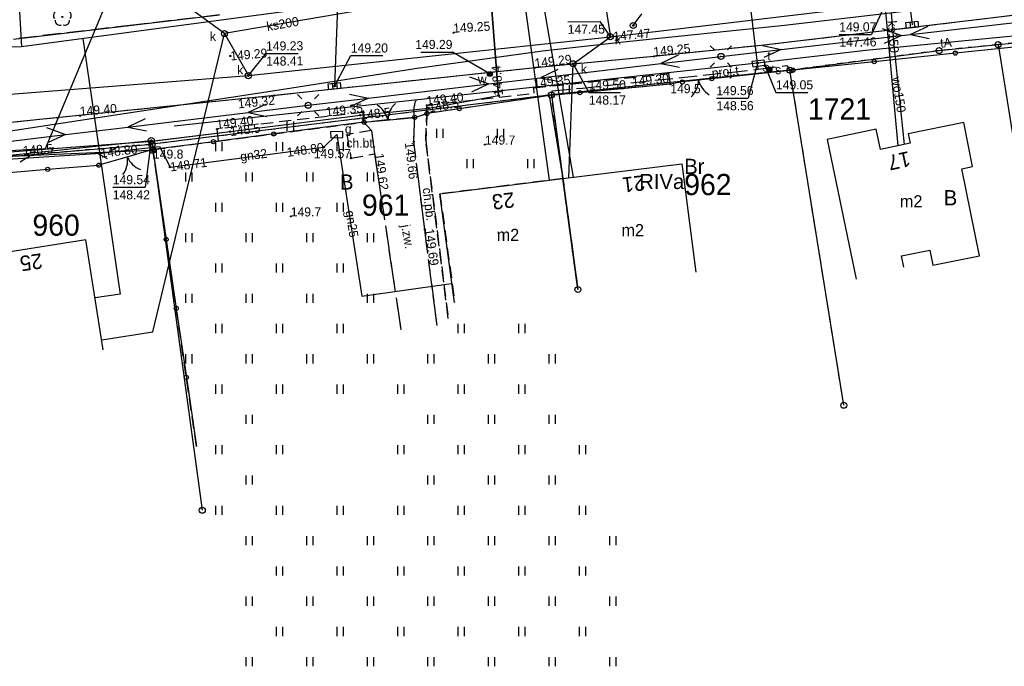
# Model space of a CAD drawing. Extents: x 7582895 to 7584772, y 6020395 to 6021139.
# Tile 28 of 49: x 7584215 to 7584296, y 6020645 to 6020698. Entities that reach past the tile are written whole.
import ezdxf
from ezdxf.enums import TextEntityAlignment as Align

# ---------------------------------------------------------------- set-up
doc = ezdxf.new("R2010")
doc.units = 0
for name, pattern in [('1_OTKC', [1.5, 1, -0.5]), ('1_OTKJ', [2, 1.5, -0.5]), ('1_OTKK', [0]), ('1_OTZI', [1.5, 1, -0.5]), ('1_OTZT', [1.5, 1, -0.5]), ('3_EGBU_A', [0]), ('4_SUEP_A', [0]), ('4_SUGP', [0]), ('4_SUKP', [0]), ('4_SULO', [0]), ('4_SUPP_P', [2, 1.5, -0.5]), ('4_SUSP', [0]), ('4_SUTP_A', [0]), ('4_SUTS', [0]), ('4_SUWP', [0]), ('GDE', [0]), ('GUK', [2, 1.5, -0.5]), ('GUZ', [1, 0.5, -0.5])]:
    doc.linetypes.add(name, pattern=pattern)
doc.layers.get('0').update_dxf_attribs({"linetype": 'CONTINUOUS'})
for name, color, linetype in [('Dzialki', 7, 'GDE'), ('EADTD_T_0', 216, 'CONTINUOUS'), ('EGBB_E_T_0', 7, 'CONTINUOUS'), ('EGBB_L_0', 36, '3_EGBU_A'), ('Kontury', 3, 'GUK'), ('Numery_dzialek', 7, 'CONTINUOUS'), ('Numery_konturow', 3, 'CONTINUOUS'), ('Numery_uzytkow', 3, 'CONTINUOUS'), ('OTK_E_T_0', 7, 'CONTINUOUS'), ('OTK_E_T_1', 7, 'CONTINUOUS'), ('OTK_L_0', 7, '1_OTKJ'), ('OTK_L_1', 7, '1_OTKK'), ('OTK_L_2', 7, '1_OTKC'), ('OTO_L_0', 7, 'CONTINUOUS'), ('OTO_L_1', 7, 'CONTINUOUS'), ('OTO_L_2', 7, 'CONTINUOUS'), ('OTR_T_0', 7, 'CONTINUOUS'), ('OTR_T_1', 7, 'CONTINUOUS'), ('OTZ_L_3', 7, '1_OTZT'), ('OTZ_T_0', 96, 'CONTINUOUS'), ('P_SUTP_E_T_0', 30, 'CONTINUOUS'), ('P_SUTP_L_0', 30, '4_SUPP_P'), ('Punkty', 7, 'CONTINUOUS'), ('SUE_T_3', 7, 'CONTINUOUS'), ('SUEP_L_0', 1, '4_SUEP_A'), ('SUG_E_T_1', 52, 'CONTINUOUS'), ('SUG_T_0', 52, 'CONTINUOUS'), ('SUGP_E_T_0', 52, 'CONTINUOUS'), ('SUGP_L_0', 52, '4_SUGP'), ('SUGR_T_0', 52, 'CONTINUOUS'), ('SUK_E_T_4', 36, 'CONTINUOUS'), ('SUK_T_1', 36, 'CONTINUOUS'), ('SUK_T_3', 36, 'CONTINUOUS'), ('SUKP_E_T_0', 36, 'CONTINUOUS'), ('SUKP_L_0', 36, '4_SUKP'), ('SUKR_T_0', 36, 'CONTINUOUS'), ('SUL_L_1', 7, '4_SULO'), ('SUP_T_0', 7, 'CONTINUOUS'), ('SUP_T_2', 7, 'CONTINUOUS'), ('SUS_E_T_0', 7, 'CONTINUOUS'), ('SUS_T_0', 7, 'CONTINUOUS'), ('SUSP_E_T_0', 7, 'CONTINUOUS'), ('SUSP_L_0', 7, '4_SUSP'), ('SUSR_T_0', 7, 'CONTINUOUS'), ('SUT_E_T_1', 30, 'CONTINUOUS'), ('SUT_L_0', 30, '4_SUTS'), ('SUTP_E_T_0', 30, 'CONTINUOUS'), ('SUTP_L_0', 30, '4_SUTP_A'), ('SUTR_T_0', 30, 'CONTINUOUS'), ('SUW_E_T_2', 5, 'CONTINUOUS'), ('SUW_T_5', 5, 'CONTINUOUS'), ('SUWP_E_T_0', 5, 'CONTINUOUS'), ('SUWP_L_0', 5, '4_SUWP'), ('SUWR_T_0', 5, 'CONTINUOUS'), ('Uzytki', 3, 'GUZ')]:
    doc.layers.add(name, color=color, linetype=linetype)

# ---------------------------------------------------------------- blocks, each defined once
blk = doc.blocks.new('GRT')
at = {"linetype": 'CONTINUOUS'}
blk.add_circle((0, 0), 0.25, dxfattribs=at)
blk = doc.blocks.new('1_OTRN')
at = {"linetype": 'CONTINUOUS'}
blk.add_circle((0, 0), 0.045, dxfattribs=at)
blk = doc.blocks.new('1_OTRS')
at = {"linetype": 'CONTINUOUS'}
blk.add_circle((0, 0), 0.045, dxfattribs=at)
blk = doc.blocks.new('1_OTZL')
at = {"linetype": 'CONTINUOUS'}
blk.add_circle((0, 0), 0.045, dxfattribs=at)
for centre, start, end in [((-0.357, 0.116), 102.14447, 221.86002), ((0, 0.375), 30.14012, 149.85988), ((0.357, 0.116), 318.13998, 77.85553), ((-0.22, -0.303), 174.14818, 293.85423), ((0.22, -0.303), 246.14577, 5.85182)]:
    blk.add_arc(centre, 0.375, start, end, dxfattribs=at)
blk = doc.blocks.new('1_OTZT')
at = {"linetype": 'CONTINUOUS'}
for p, q in [((-0.2625, -0.375), (-0.2625, 0.375)), ((0.2625, -0.375), (0.2625, 0.375))]:
    blk.add_line(p, q, dxfattribs=at)
blk = doc.blocks.new('4_SUEO_W')
at = {"linetype": 'CONTINUOUS'}
for p, q in [((-0.5303, 0.5303), (-0.8839, 0.8839)), ((0.5303, 0.5303), (0.8839, 0.8839)), ((-0.5303, -0.5303), (-0.8839, -0.8839)), ((0.5303, -0.5303), (0.8839, -0.8839))]:
    blk.add_line(p, q, dxfattribs=at)
blk.add_circle((0, 0), 0.025, dxfattribs=at)
blk = doc.blocks.new('4_SUPP')
at = {"linetype": 'CONTINUOUS'}
blk.add_circle((0, 0), 0.25, dxfattribs=at)
blk = doc.blocks.new('4_SUGS')
at = {"linetype": 'CONTINUOUS'}
for p, q in [((0.5, 0.25), (-0.5, 0.25)), ((-0.5, 0.25), (-0.5, -0.25)), ((0.5, -0.25), (0.5, 0.25)), ((-0.5, -0.25), (0.5, -0.25))]:
    blk.add_line(p, q, dxfattribs=at)
blk = doc.blocks.new('4_SUPS')
at = {"linetype": 'CONTINUOUS'}
blk.add_circle((0, 0), 0.0625, dxfattribs=at)
blk = doc.blocks.new('4_SUKK')
at = {"linetype": 'CONTINUOUS'}
for p, q in [((-0.5, -0.25), (-0.5, 0.25)), ((-0.5, 0.25), (0.5, 0.25)), ((-0.175, 0.25), (-0.175, -0.25)), ((0.175, 0.25), (0.175, -0.25)), ((0.5, 0.25), (0.5, -0.25)), ((0.5, -0.25), (-0.5, -0.25))]:
    blk.add_line(p, q, dxfattribs=at)
blk = doc.blocks.new('4_SUKS')
at = {"linetype": 'CONTINUOUS'}
blk.add_circle((0, 0), 0.25, dxfattribs=at)
blk = doc.blocks.new('4_SUPK')
at = {"linetype": 'CONTINUOUS'}
blk.add_circle((0, 0), 0.25, dxfattribs=at)
blk = doc.blocks.new('4_SUSU')
at = {"linetype": 'CONTINUOUS'}
for radius in [0.2, 0.175, 0.15, 0.125, 0.1, 0.075, 0.05, 0.025, 0.00715]:
    blk.add_circle((0, 0), radius, dxfattribs=at)
blk = doc.blocks.new('4_SUWW')
at = {"linetype": 'CONTINUOUS'}
for radius in [0.2, 0.175, 0.15, 0.125, 0.1, 0.075, 0.05, 0.025, 0.00715]:
    blk.add_circle((0, 0), radius, dxfattribs=at)

msp = doc.modelspace()

# ---------------------------------------------------------------- linework, layer by layer
at = {"layer": 'Dzialki'}
for p, q in [((7584295.69, 6020696.42), (7584303.97, 6020697.25)), ((7584290.82, 6020695.93), (7584295.69, 6020696.42)), ((7584295.69, 6020696.42), (7584300.09, 6020668.78)), ((7584278.5, 6020694.31), (7584290.82, 6020695.93)), ((7584278.5, 6020694.31), (7584258.82, 6020692.27)), ((7584282.95, 6020666.66), (7584278.5, 6020694.31)), ((7584258.82, 6020692.27), (7584225.85, 6020688.2)), ((7584258.82, 6020692.27), (7584261, 6020676.21)), ((7584205.02, 6020686.4), (7584225.85, 6020688.2)), ((7584225.85, 6020688.2), (7584230, 6020657.99))]:
    msp.add_line(p, q, dxfattribs=at)
at = {"layer": 'EGBB_L_0', "linetype": '3_EGBU_A'}
for p, q in [((7584292.85, 6020689.99), (7584288.26, 6020689.07)), ((7584293.58, 6020686.35), (7584292.85, 6020689.99)), ((7584285.62, 6020689.44), (7584281.57, 6020688.59)), ((7584285.98, 6020687.77), (7584285.62, 6020689.44)), ((7584288.26, 6020689.07), (7584288.42, 6020688.29)), ((7584281.57, 6020688.59), (7584283.98, 6020677.06)), ((7584288.42, 6020688.29), (7584285.98, 6020687.77)), ((7584259.76, 6020685.37), (7584269.59, 6020686.59)), ((7584269.59, 6020686.59), (7584270.73, 6020677.64)), ((7584292.7, 6020686.17), (7584293.58, 6020686.35)), ((7584294.15, 6020678.99), (7584292.7, 6020686.17)), ((7584249.62, 6020684.1), (7584259.76, 6020685.37)), ((7584260.96, 6020676.42), (7584259.76, 6020685.37)), ((7584250.83, 6020675.14), (7584249.62, 6020684.1)), ((7584220.38, 6020680.32), (7584213.82, 6020679.27)), ((7584221.83, 6020671.23), (7584220.38, 6020680.32)), ((7584287.72, 6020678.98), (7584290.06, 6020679.45)), ((7584287.91, 6020678.05), (7584287.72, 6020678.98)), ((7584290.06, 6020679.45), (7584290.3, 6020678.22)), ((7584290.3, 6020678.22), (7584294.15, 6020678.99))]:
    msp.add_line(p, q, dxfattribs=at)
at = {"layer": 'Kontury'}
for p, q in [((7584278.5, 6020694.31), (7584258.82, 6020692.27)), ((7584282.95, 6020666.66), (7584278.5, 6020694.31)), ((7584258.82, 6020692.27), (7584261, 6020676.21))]:
    msp.add_line(p, q, dxfattribs=at)
at = {"layer": 'OTK_L_0', "linetype": '1_OTKJ'}
for p, q in [((7584311.36, 6020700.63), (7584292.54, 6020698.29)), ((7584231.42, 6020698.87), (7584224.28, 6020698.03)), ((7584224.28, 6020698.03), (7584214.42, 6020696.88)), ((7584292.54, 6020698.29), (7584276.14, 6020696.35)), ((7584276.14, 6020696.35), (7584267.27, 6020695.45)), ((7584267.27, 6020695.45), (7584257.47, 6020694.51)), ((7584257.47, 6020694.51), (7584235.95, 6020692.22)), ((7584235.95, 6020692.22), (7584206.84, 6020689.24)), ((7584247.53, 6020690.42), (7584243.34, 6020690.02)), ((7584247.46, 6020688.41), (7584247.53, 6020690.42)), ((7584243.34, 6020690.02), (7584243.97, 6020689.33)), ((7584243.97, 6020689.33), (7584244.22, 6020687.4)), ((7584248.36, 6020681.18), (7584247.46, 6020688.41)), ((7584244.22, 6020687.4), (7584246.4, 6020672.88)), ((7584249.39, 6020673.23), (7584248.36, 6020681.18))]:
    msp.add_line(p, q, dxfattribs=at)
at = {"layer": 'OTK_L_1', "linetype": '1_OTKK'}
for p, q in [((7584311.36, 6020700.63), (7584292.54, 6020698.29)), ((7584214.42, 6020696.88), (7584231.42, 6020698.87)), ((7584292.54, 6020698.29), (7584276.14, 6020696.35)), ((7584276.14, 6020696.35), (7584267.27, 6020695.45)), ((7584267.27, 6020695.45), (7584257.47, 6020694.51)), ((7584257.47, 6020694.51), (7584235.95, 6020692.22)), ((7584235.95, 6020692.22), (7584206.84, 6020689.24))]:
    msp.add_line(p, q, dxfattribs=at)
at = {"layer": 'OTK_L_2', "linetype": '1_OTKC'}
for p, q in [((7584247.46, 6020688.41), (7584247.53, 6020690.42)), ((7584247.53, 6020690.42), (7584248.54, 6020690.74)), ((7584248.54, 6020690.74), (7584248.44, 6020688.52)), ((7584243.97, 6020689.33), (7584241.94, 6020688.99)), ((7584241.94, 6020688.99), (7584242.27, 6020687.05)), ((7584243.97, 6020689.33), (7584244.22, 6020687.4)), ((7584248.36, 6020681.18), (7584247.46, 6020688.41)), ((7584248.44, 6020688.52), (7584250.3, 6020673.83)), ((7584242.27, 6020687.05), (7584244.22, 6020687.4)), ((7584249.39, 6020673.23), (7584248.36, 6020681.18))]:
    msp.add_line(p, q, dxfattribs=at)
at = {"layer": 'OTO_L_0'}
for p, q in [((7584298.87, 6020696.42), (7584292.16, 6020695.72)), ((7584292.16, 6020695.72), (7584285.46, 6020695.01)), ((7584285.46, 6020695.01), (7584278.76, 6020694.31)), ((7584278.76, 6020694.31), (7584272.05, 6020693.61)), ((7584268.63, 6020693.16), (7584261.16, 6020692.45)), ((7584269.62, 6020693.34), (7584268.63, 6020693.16)), ((7584258.64, 6020692.21), (7584251.22, 6020691.13)), ((7584261.16, 6020692.45), (7584258.64, 6020692.21)), ((7584258.64, 6020692.21), (7584259.76, 6020685.37)), ((7584251.22, 6020691.13), (7584248.54, 6020690.74)), ((7584243.34, 6020690.02), (7584235.9, 6020689.05)), ((7584235.9, 6020689.05), (7584230.92, 6020688.41)), ((7584230.92, 6020688.41), (7584225.93, 6020687.76)), ((7584225.93, 6020687.76), (7584227.02, 6020680.34)), ((7584217.24, 6020686.13), (7584221.46, 6020686.47)), ((7584213.02, 6020685.79), (7584217.24, 6020686.13)), ((7584227.02, 6020680.34), (7584227.85, 6020674.65)), ((7584227.85, 6020674.65), (7584228.69, 6020668.96)), ((7584228.69, 6020668.96), (7584229.52, 6020663.26))]:
    msp.add_line(p, q, dxfattribs=at)
for centre in [(7584285.46, 6020695.01), (7584292.16, 6020695.72), (7584278.76, 6020694.31), (7584261.16, 6020692.45), (7584251.22, 6020691.13), (7584235.9, 6020689.05), (7584230.92, 6020688.41), (7584217.24, 6020686.13), (7584227.02, 6020680.34), (7584227.85, 6020674.65), (7584228.69, 6020668.96)]:
    msp.add_circle(centre, 0.17, dxfattribs=at)
at = {"layer": 'OTO_L_1'}
for p, q in [((7584271.71, 6020693.57), (7584270.21, 6020693.41)), ((7584272.05, 6020693.61), (7584271.46, 6020693.55)), ((7584270.21, 6020693.41), (7584269.62, 6020693.34)), ((7584244.56, 6020690.14), (7584246.06, 6020690.28)), ((7584246.06, 6020690.28), (7584247.53, 6020690.42)), ((7584243.34, 6020690.02), (7584244.81, 6020690.16)), ((7584224.53, 6020687.36), (7584223.09, 6020686.94)), ((7584225.93, 6020687.76), (7584224.29, 6020687.29)), ((7584223.09, 6020686.94), (7584221.46, 6020686.47))]:
    msp.add_line(p, q, dxfattribs=at)
for centre in [(7584272.05, 6020693.61), (7584269.62, 6020693.34), (7584247.53, 6020690.42), (7584243.34, 6020690.02), (7584225.93, 6020687.76), (7584221.46, 6020686.47)]:
    msp.add_circle(centre, 0.17, dxfattribs=at)
for centre, start, end in [((7584268.961, 6020693.546), 314.32137, 358.39574), ((7584272.898, 6020693.984), 194.28464, 238.35902), ((7584243.365, 6020689.745), 13.39769, 57.47206), ((7584247.309, 6020690.121), 133.43441, 177.50878), ((7584221.834, 6020686.864), 324.09879, 8.17317), ((7584225.639, 6020687.964), 204.06207, 248.13645)]:
    msp.add_arc(centre, 2, start, end, dxfattribs=at)
at = {"layer": 'OTO_L_2'}
for p, q in [((7584247.47, 6020691), (7584247.48, 6020691.1)), ((7584247.48, 6020691.19), (7584247.49, 6020691.28)), ((7584247.48, 6020691.1), (7584247.48, 6020691.19)), ((7584247.49, 6020691.28), (7584247.51, 6020691.38)), ((7584247.51, 6020691.38), (7584247.53, 6020691.46)), ((7584247.53, 6020691.46), (7584247.54, 6020691.55)), ((7584247.54, 6020691.55), (7584247.57, 6020691.63)), ((7584247.57, 6020691.63), (7584247.6, 6020691.71)), ((7584247.6, 6020691.71), (7584247.63, 6020691.79)), ((7584247.63, 6020691.79), (7584247.64, 6020691.82)), ((7584247.47, 6020690.91), (7584247.47, 6020691)), ((7584247.48, 6020690.81), (7584247.47, 6020690.91)), ((7584247.48, 6020690.71), (7584247.48, 6020690.81)), ((7584247.5, 6020690.62), (7584247.48, 6020690.71)), ((7584247.51, 6020690.52), (7584247.5, 6020690.62)), ((7584247.53, 6020690.42), (7584247.51, 6020690.52)), ((7584247.53, 6020690.42), (7584248.04, 6020690.58)), ((7584248.04, 6020690.58), (7584248.54, 6020690.74))]:
    msp.add_line(p, q, dxfattribs=at)
for centre in [(7584247.53, 6020690.42), (7584248.54, 6020690.74)]:
    msp.add_circle(centre, 0.17, dxfattribs=at)
at = {"layer": 'OTZ_L_3', "linetype": '1_OTZI'}
for p, q in [((7584257.36, 6020692.85), (7584268.48, 6020694.03)), ((7584268.48, 6020694.03), (7584268.63, 6020693.16)), ((7584257.39, 6020692.41), (7584257.36, 6020692.85)), ((7584268.63, 6020693.16), (7584258.64, 6020692.21)), ((7584248.54, 6020691.41), (7584257.39, 6020692.41)), ((7584258.64, 6020692.21), (7584248.54, 6020690.74)), ((7584258.64, 6020692.21), (7584259.76, 6020685.37)), ((7584248.54, 6020690.74), (7584248.54, 6020691.41)), ((7584243.29, 6020690.83), (7584231.21, 6020689.45)), ((7584243.34, 6020690.02), (7584243.29, 6020690.83)), ((7584248.44, 6020688.52), (7584248.54, 6020690.74)), ((7584231.3, 6020688.46), (7584243.34, 6020690.02)), ((7584243.34, 6020690.02), (7584243.97, 6020689.33)), ((7584231.21, 6020689.45), (7584231.3, 6020688.46)), ((7584243.97, 6020689.33), (7584244.22, 6020687.4)), ((7584225.93, 6020687.76), (7584231.3, 6020688.46)), ((7584250.3, 6020673.83), (7584248.44, 6020688.52)), ((7584229.52, 6020663.26), (7584225.93, 6020687.76)), ((7584244.22, 6020687.4), (7584246.4, 6020672.88)), ((7584259.76, 6020685.37), (7584249.62, 6020684.1)), ((7584249.62, 6020684.1), (7584250.83, 6020675.14))]:
    msp.add_line(p, q, dxfattribs=at)
at = {"layer": 'P_SUTP_L_0', "linetype": '4_SUPP_P'}
for p, q in [((7584273.52, 6020694.13), (7584275.89, 6020694.39)), ((7584275.89, 6020694.39), (7584275.83, 6020694.9)), ((7584275.89, 6020694.39), (7584278.26, 6020694.7)), ((7584278.26, 6020694.7), (7584278.5, 6020694.31)), ((7584261.39, 6020692.84), (7584273.52, 6020694.13)), ((7584258.89, 6020692.61), (7584261.39, 6020692.84)), ((7584258.82, 6020692.27), (7584258.89, 6020692.61))]:
    msp.add_line(p, q, dxfattribs=at)
at = {"layer": 'SUEP_L_0', "linetype": '4_SUEP_A'}
for p, q in [((7584288.45, 6020697.25), (7584298.38, 6020698.4)), ((7584286.13, 6020697.74), (7584287.71, 6020697.17)), ((7584289.88, 6020697.92), (7584288.45, 6020697.25)), ((7584277.77, 6020696.03), (7584287.71, 6020697.17)), ((7584287.71, 6020697.17), (7584286.28, 6020696.5)), ((7584287.71, 6020697.17), (7584288.45, 6020697.25)), ((7584288.45, 6020697.25), (7584289.99, 6020696.93)), ((7584272.81, 6020695.45), (7584277.77, 6020696.03)), ((7584276.23, 6020696.35), (7584277.77, 6020696.03)), ((7584277.77, 6020696.03), (7584276.34, 6020695.36)), ((7584269.27, 6020695.54), (7584267.84, 6020694.87)), ((7584267.84, 6020694.87), (7584272.81, 6020695.45)), ((7584257.91, 6020693.69), (7584267.84, 6020694.87)), ((7584259.34, 6020694.36), (7584257.91, 6020693.69)), ((7584267.84, 6020694.87), (7584269.39, 6020694.55)), ((7584252.06, 6020693.75), (7584253.64, 6020693.18)), ((7584253.64, 6020693.18), (7584257.91, 6020693.69)), ((7584257.91, 6020693.69), (7584259.46, 6020693.37)), ((7584243.71, 6020692.01), (7584253.64, 6020693.18)), ((7584253.64, 6020693.18), (7584252.21, 6020692.51)), ((7584238.74, 6020691.42), (7584243.71, 6020692.01)), ((7584242.16, 6020692.33), (7584243.71, 6020692.01)), ((7584243.71, 6020692.01), (7584242.28, 6020691.33)), ((7584235.21, 6020691.49), (7584233.78, 6020690.82)), ((7584233.78, 6020690.82), (7584238.74, 6020691.42)), ((7584223.85, 6020689.62), (7584233.78, 6020690.82)), ((7584225.28, 6020690.3), (7584223.85, 6020689.62)), ((7584233.78, 6020690.82), (7584235.33, 6020690.5)), ((7584217.14, 6020689.57), (7584218.72, 6020689)), ((7584218.72, 6020689), (7584223.85, 6020689.62)), ((7584223.85, 6020689.62), (7584225.4, 6020689.31)), ((7584208.79, 6020687.81), (7584218.72, 6020689)), ((7584218.72, 6020689), (7584217.29, 6020688.33))]:
    msp.add_line(p, q, dxfattribs=at)
at = {"layer": 'SUGP_L_0', "linetype": '4_SUGP'}
for p, q in [((7584240.02, 6020687.96), (7584241.1, 6020688.99)), ((7584241.1, 6020688.99), (7584243.18, 6020675.66)), ((7584221.6, 6020687.46), (7584226.46, 6020688.02)), ((7584226.46, 6020688.02), (7584227.34, 6020686.32)), ((7584227.34, 6020686.32), (7584240.02, 6020687.96)), ((7584202.43, 6020686.21), (7584221.6, 6020687.46)), ((7584243.18, 6020675.66), (7584250.17, 6020676.66)), ((7584250.17, 6020676.66), (7584250.62, 6020676.72))]:
    msp.add_line(p, q, dxfattribs=at)
at = {"layer": 'SUKP_L_0', "linetype": '4_SUKP'}
for p, q in [((7584256.39, 6020743.54), (7584263.68, 6020697.07)), ((7584285.64, 6020706.55), (7584231.83, 6020697.33)), ((7584287.75, 6020704.86), (7584288.6, 6020698.05)), ((7584241.19, 6020700.59), (7584240.92, 6020693)), ((7584231.83, 6020697.33), (7584228.8, 6020699.54)), ((7584263.68, 6020697.07), (7584286.37, 6020699.76)), ((7584287.44, 6020688.08), (7584286.37, 6020699.76)), ((7584225.93, 6020672.73), (7584231.83, 6020697.33)), ((7584231.83, 6020697.33), (7584233.81, 6020693.86)), ((7584233.81, 6020693.86), (7584263.68, 6020697.07)), ((7584260.61, 6020694.84), (7584263.68, 6020697.07)), ((7584260.26, 6020685.43), (7584260.61, 6020694.84)), ((7584185.82, 6020690.13), (7584233.81, 6020693.86)), ((7584221.7, 6020672.05), (7584225.93, 6020672.73))]:
    msp.add_line(p, q, dxfattribs=at)
at = {"layer": 'SUKR_T_0', "linetype": 'CONTINUOUS'}
for p, q in [((7584286.37, 6020699.76), (7584285.24, 6020697.27)), ((7584265.57, 6020698), (7584266.27, 6020698.95)), ((7584260.16, 6020698.31), (7584262.85, 6020698.33)), ((7584263.68, 6020697.07), (7584262.85, 6020698.33)), ((7584282.58, 6020697.25), (7584285.24, 6020697.27)), ((7584233.81, 6020693.86), (7584235.26, 6020695.68)), ((7584235.26, 6020695.68), (7584237.9, 6020695.7)), ((7584240.92, 6020693), (7584242.26, 6020695.52)), ((7584242.26, 6020695.52), (7584244.9, 6020695.52)), ((7584260.61, 6020694.84), (7584261.9, 6020692.46)), ((7584261.9, 6020692.46), (7584264.53, 6020692.48))]:
    msp.add_line(p, q, dxfattribs=at)
at = {"layer": 'SUL_L_1', "linetype": '4_SULO'}
for p, q in [((7584253.38, 6020705.56), (7584254.46, 6020692.21)), ((7584243.05, 6020690.6), (7584248.69, 6020691.19)), ((7584225.79, 6020688.45), (7584232.29, 6020689.24)), ((7584217.68, 6020687.86), (7584225.79, 6020688.45))]:
    msp.add_line(p, q, dxfattribs=at)
at = {"layer": 'SUSP_L_0', "linetype": '4_SUSP'}
msp.add_line((7584276.43, 6020694.69), (7584276.82, 6020694.38), dxfattribs=at)
at = {"layer": 'SUSR_T_0', "linetype": 'CONTINUOUS'}
for p, q in [((7584276.43, 6020694.69), (7584277.35, 6020692.48)), ((7584277.35, 6020692.48), (7584279.99, 6020692.48))]:
    msp.add_line(p, q, dxfattribs=at)
at = {"layer": 'SUT_L_0', "linetype": '4_SUTS'}
for p, q in [((7584275.4, 6020695.05), (7584276.36, 6020695.16)), ((7584276.36, 6020695.16), (7584276.43, 6020694.69)), ((7584275.48, 6020694.56), (7584275.4, 6020695.05)), ((7584276.43, 6020694.69), (7584275.48, 6020694.56))]:
    msp.add_line(p, q, dxfattribs=at)
at = {"layer": 'SUTP_L_0', "linetype": '4_SUTP_A'}
for p, q in [((7584275.83, 6020694.9), (7584274.29, 6020707.64)), ((7584254.46, 6020692.21), (7584253.38, 6020705.56)), ((7584222.78, 6020701.6), (7584217.02, 6020687.81)), ((7584309.72, 6020698.36), (7584284.77, 6020695.94)), ((7584284.77, 6020695.94), (7584275.83, 6020694.9)), ((7584275.83, 6020694.9), (7584227.67, 6020689.68)), ((7584248.69, 6020691.19), (7584254.46, 6020692.21)), ((7584243.05, 6020690.6), (7584248.69, 6020691.19)), ((7584232.29, 6020689.24), (7584243.05, 6020690.6)), ((7584225.88, 6020688.45), (7584232.29, 6020689.24)), ((7584205.86, 6020686.93), (7584217.68, 6020687.86)), ((7584207.62, 6020686.62), (7584220.15, 6020687.93)), ((7584217.68, 6020687.86), (7584225.88, 6020688.45)), ((7584220.15, 6020687.93), (7584225.79, 6020688.51)), ((7584222.28, 6020687.54), (7584223.11, 6020688.08)), ((7584218.53, 6020687.37), (7584203.55, 6020686.7)), ((7584217.02, 6020687.81), (7584205.24, 6020687.21)), ((7584215.79, 6020687.25), (7584214.96, 6020686.71)), ((7584225.63, 6020687.69), (7584218.53, 6020687.37)), ((7584221.28, 6020687.49), (7584222.15, 6020687.03)), ((7584225.9, 6020687.7), (7584225.63, 6020687.69))]:
    msp.add_line(p, q, dxfattribs=at)
at = {"layer": 'SUTR_T_0', "linetype": 'CONTINUOUS'}
for p, q in [((7584275.83, 6020694.9), (7584275.07, 6020692.01)), ((7584272.44, 6020691.99), (7584275.07, 6020692.01)), ((7584225.79, 6020688.51), (7584225.29, 6020684.65)), ((7584222.61, 6020684.65), (7584225.29, 6020684.65))]:
    msp.add_line(p, q, dxfattribs=at)
at = {"layer": 'SUWP_L_0', "linetype": '4_SUWP'}
for p, q in [((7584256.42, 6020701.19), (7584258.63, 6020685.23)), ((7584257.87, 6020701.32), (7584260.6, 6020685.47)), ((7584242.07, 6020699.84), (7584215.09, 6020696.25)), ((7584292.21, 6020699.65), (7584278.06, 6020698)), ((7584214.91, 6020699.14), (7584215.09, 6020696.25)), ((7584286.87, 6020699.03), (7584287.11, 6020696.11)), ((7584278.06, 6020698), (7584264.76, 6020696.62)), ((7584220.15, 6020696.92), (7584223.22, 6020675.84)), ((7584215.09, 6020696.25), (7584177.12, 6020695.47)), ((7584264.76, 6020696.62), (7584258.08, 6020695.87)), ((7584287.11, 6020696.11), (7584287.93, 6020688.19)), ((7584258.08, 6020695.87), (7584247.54, 6020694.43)), ((7584247.54, 6020694.43), (7584236, 6020692.61)), ((7584236, 6020692.61), (7584204.21, 6020687.77)), ((7584223.22, 6020675.84), (7584221.15, 6020675.52))]:
    msp.add_line(p, q, dxfattribs=at)
at = {"layer": 'SUWR_T_0', "linetype": 'CONTINUOUS'}
for p in [(7584248.05, 6020695.81), (7584253.73, 6020694)]:
    msp.add_line(p, (7584250.65, 6020695.81), dxfattribs=at)
at = {"layer": 'Uzytki'}
for p, q in [((7584303.97, 6020697.25), (7584295.69, 6020696.42)), ((7584295.69, 6020696.42), (7584290.82, 6020695.93)), ((7584290.82, 6020695.93), (7584278.5, 6020694.31)), ((7584278.5, 6020694.31), (7584258.82, 6020692.27)), ((7584282.95, 6020666.66), (7584278.5, 6020694.31)), ((7584258.82, 6020692.27), (7584225.85, 6020688.2)), ((7584261, 6020676.21), (7584258.82, 6020692.27)), ((7584225.85, 6020688.2), (7584205.02, 6020686.4))]:
    msp.add_line(p, q, dxfattribs=at)

# ---------------------------------------------------------------- block references
at = {"layer": 'OTR_T_0'}
for p in [(7584250.73, 6020697.4), (7584232.31, 6020695.48), (7584267.27, 6020695.45), (7584257.47, 6020694.51), (7584268.48, 6020694.03), (7584257.36, 6020692.85), (7584235.95, 6020692.22), (7584248.54, 6020691.41), (7584219.92, 6020690.54), (7584243.29, 6020690.83), (7584231.21, 6020689.45), (7584247.46, 6020688.41), (7584242.27, 6020687.05), (7584244.22, 6020687.4), (7584248.36, 6020681.18)]:
    msp.add_blockref('1_OTRS', p, dxfattribs=at)
at = {"layer": 'OTR_T_1'}
for p in [(7584268.63, 6020693.16), (7584253.33, 6020688.17), (7584225.93, 6020687.76), (7584237.3, 6020682.24)]:
    msp.add_blockref('1_OTRN', p, dxfattribs=at)
at = {"layer": 'OTZ_L_3'}
for p in [(7584260.05, 6020692.7), (7584260.05, 6020692.7), (7584237.28, 6020689.69), (7584237.28, 6020689.69), (7584249.62, 6020689.1), (7584254.62, 6020689.1), (7584231.39, 6020687.99), (7584236.39, 6020687.99), (7584241.39, 6020687.99), (7584252.12, 6020686.6), (7584257.12, 6020686.6), (7584228.89, 6020685.49), (7584233.89, 6020685.49), (7584238.89, 6020685.49), (7584243.89, 6020685.49), (7584231.39, 6020682.99), (7584236.39, 6020682.99), (7584241.39, 6020682.99), (7584228.89, 6020680.49), (7584233.89, 6020680.49), (7584238.89, 6020680.49), (7584243.89, 6020680.49), (7584231.39, 6020677.99), (7584236.39, 6020677.99), (7584241.39, 6020677.99), (7584228.89, 6020675.49), (7584233.89, 6020675.49), (7584238.89, 6020675.49), (7584243.89, 6020675.49), (7584231.39, 6020672.99), (7584236.39, 6020672.99), (7584241.39, 6020672.99), (7584251.39, 6020672.99), (7584256.39, 6020672.99), (7584228.89, 6020670.49), (7584233.89, 6020670.49), (7584238.89, 6020670.49), (7584243.89, 6020670.49), (7584248.89, 6020670.49), (7584253.89, 6020670.49), (7584258.89, 6020670.49), (7584231.39, 6020667.99), (7584236.39, 6020667.99), (7584241.39, 6020667.99), (7584246.39, 6020667.99), (7584251.39, 6020667.99), (7584256.39, 6020667.99), (7584233.89, 6020665.49), (7584248.89, 6020665.49), (7584253.89, 6020665.49), (7584258.89, 6020665.49), (7584231.39, 6020662.99), (7584236.39, 6020662.99), (7584246.39, 6020662.99), (7584251.39, 6020662.99), (7584256.39, 6020662.99), (7584261.39, 6020662.99), (7584233.89, 6020660.49), (7584248.89, 6020660.49), (7584253.89, 6020660.49), (7584258.89, 6020660.49), (7584231.39, 6020657.99), (7584236.39, 6020657.99), (7584241.39, 6020657.99), (7584246.39, 6020657.99), (7584251.39, 6020657.99), (7584256.39, 6020657.99), (7584261.39, 6020657.99), (7584233.89, 6020655.49), (7584238.89, 6020655.49), (7584243.89, 6020655.49), (7584248.89, 6020655.49), (7584253.89, 6020655.49), (7584258.89, 6020655.49), (7584263.89, 6020655.49), (7584236.39, 6020652.99), (7584241.39, 6020652.99), (7584246.39, 6020652.99), (7584251.39, 6020652.99), (7584256.39, 6020652.99), (7584261.39, 6020652.99), (7584233.89, 6020650.49), (7584238.89, 6020650.49), (7584243.89, 6020650.49), (7584248.89, 6020650.49), (7584253.89, 6020650.49), (7584258.89, 6020650.49), (7584263.89, 6020650.49), (7584236.39, 6020647.99), (7584241.39, 6020647.99), (7584246.39, 6020647.99), (7584251.39, 6020647.99), (7584256.39, 6020647.99), (7584261.39, 6020647.99), (7584233.89, 6020645.49), (7584238.89, 6020645.49), (7584243.89, 6020645.49), (7584248.89, 6020645.49), (7584253.89, 6020645.49), (7584258.89, 6020645.49), (7584263.89, 6020645.49)]:
    msp.add_blockref('1_OTZT', p, dxfattribs=at)
at = {"layer": 'OTZ_T_0'}
msp.add_blockref('1_OTZL', (7584218.45, 6020698.71), dxfattribs=at)
at = {"layer": 'Punkty'}
for p in [(7584290.82, 6020695.93), (7584295.69, 6020696.42), (7584278.5, 6020694.31), (7584258.82, 6020692.27), (7584225.85, 6020688.2), (7584261, 6020676.21), (7584282.95, 6020666.66), (7584230, 6020657.99)]:
    msp.add_blockref('GRT', p, dxfattribs=at)
at = {"layer": 'SUE_T_3'}
for name, p in [('4_SUEO_W', (7584272.81, 6020695.45)), ('4_SUPP', (7584272.81, 6020695.45)), ('4_SUEO_W', (7584238.74, 6020691.42)), ('4_SUPP', (7584238.74, 6020691.42))]:
    msp.add_blockref(name, p, dxfattribs=at)
at = {"layer": 'SUG_T_0', "rotation": 2.758621}
msp.add_blockref('4_SUGS', (7584241.1, 6020688.99), dxfattribs=at)
at = {"layer": 'SUGR_T_0'}
for p in [(7584240.02, 6020687.96), (7584221.6, 6020687.46), (7584227.34, 6020686.32)]:
    msp.add_blockref('4_SUPS', p, dxfattribs=at)
at = {"layer": 'SUK_T_1'}
for p, rotation in [((7584288.6, 6020698.05), 7.083279), ((7584240.92, 6020693), 6.318625)]:
    msp.add_blockref('4_SUKK', p, dxfattribs=dict(at, rotation=rotation))
at = {"layer": 'SUK_T_3'}
for p in [(7584265.57, 6020698), (7584231.83, 6020697.33), (7584263.68, 6020697.07), (7584260.61, 6020694.84), (7584233.81, 6020693.86)]:
    msp.add_blockref('4_SUKS', p, dxfattribs=at)
at = {"layer": 'SUKR_T_0'}
for p in [(7584265.57, 6020698), (7584263.68, 6020697.07), (7584263.93, 6020697.1), (7584260.61, 6020694.84), (7584233.81, 6020693.86), (7584240.92, 6020693)]:
    msp.add_blockref('4_SUPS', p, dxfattribs=at)
at = {"layer": 'SUP_T_0'}
msp.add_blockref('4_SUPK', (7584225.79, 6020688.51), dxfattribs=at)
at = {"layer": 'SUP_T_2'}
for p in [(7584272.81, 6020695.45), (7584238.74, 6020691.42), (7584225.9, 6020687.7)]:
    msp.add_blockref('4_SUPP', p, dxfattribs=at)
at = {"layer": 'SUS_T_0'}
msp.add_blockref('4_SUSU', (7584276.82, 6020694.38), dxfattribs=at)
at = {"layer": 'SUSR_T_0'}
msp.add_blockref('4_SUPS', (7584276.43, 6020694.69), dxfattribs=at)
at = {"layer": 'SUTR_T_0'}
for p in [(7584275.83, 6020694.9), (7584254.46, 6020692.21), (7584248.69, 6020691.19), (7584243.05, 6020690.6), (7584232.29, 6020689.24), (7584217.68, 6020687.86), (7584225.79, 6020688.51)]:
    msp.add_blockref('4_SUPS', p, dxfattribs=at)
at = {"layer": 'SUW_T_5'}
msp.add_blockref('4_SUWW', (7584253.73, 6020694), dxfattribs=at)
at = {"layer": 'SUWR_T_0'}
msp.add_blockref('4_SUPS', (7584253.73, 6020694), dxfattribs=at)

# ---------------------------------------------------------------- texts
at = {"layer": 'EADTD_T_0'}
for s, rotation, p in [('17', 192.15959, (7584288.3, 6020687.64)), ('21', 186.80905, (7584266.46, 6020685.66)), ('23', 186.74559, (7584255.7, 6020684.25)), ('25', 188.21278, (7584216.71, 6020679.21))]:
    msp.add_text(s, height=1.25, rotation=rotation, dxfattribs=at).set_placement(p)
at = {"layer": 'EGBB_E_T_0'}
for p in [(7584288.51, 6020683.5), (7584255.23, 6020680.73), (7584265.53, 6020681.12)]:
    msp.add_text('m2', height=1, dxfattribs=at).set_placement(p, align=Align.MIDDLE)
at = {"layer": 'Numery_dzialek'}
msp.add_text('1721', height=1.75, dxfattribs=at).set_placement((7584285.2, 6020691.99), align=Align.TOP_RIGHT)
for s, p in [('962', (7584269.78, 6020685.75)), ('961', (7584243.18, 6020684.05)), ('960', (7584215.98, 6020682.4))]:
    msp.add_text(s, height=1.75, dxfattribs=at).set_placement(p, align=Align.TOP_LEFT)
at = {"layer": 'Numery_konturow'}
msp.add_text('RIVa', height=1.25, dxfattribs=at).set_placement((7584269.78, 6020685.75), align=Align.TOP_RIGHT)
at = {"layer": 'Numery_uzytkow'}
for s, p in [('Br', (7584269.78, 6020685.75)), ('B', (7584241.37, 6020684.46))]:
    msp.add_text(s, height=1.25, dxfattribs=at).set_placement(p)
msp.add_text('B', height=1.25, dxfattribs=at).set_placement((7584291.2, 6020684.41), align=Align.TOP_LEFT)
at = {"layer": 'OTK_E_T_0'}
msp.add_text('j.zw.', height=0.75, rotation=279.92624, dxfattribs=at).set_placement((7584246.86, 6020680.56), align=Align.MIDDLE)
at = {"layer": 'OTK_E_T_1'}
msp.add_text('ch.bt.', height=0.75, dxfattribs=at).set_placement((7584243.12, 6020688.31), align=Align.MIDDLE)
msp.add_text('ch.pb.', height=0.75, rotation=276.48308, dxfattribs=at).set_placement((7584248.62, 6020683.24), align=Align.MIDDLE)
at = {"layer": 'OTR_T_0'}
for s, rotation, p in [('149.25', 3.35648, (7584250.73, 6020697.4)), ('149.25', 5.82193, (7584267.27, 6020695.45)), ('149.29', 6.63117, (7584257.47, 6020694.51)), ('149.35', 5.64965, (7584257.36, 6020692.85)), ('149.40', 6.01908, (7584248.54, 6020691.41)), ('149.40', 4.6914, (7584219.92, 6020690.54)), ('149.40', 6.68339, (7584231.21, 6020689.45)), ('149.62', 277.85929, (7584244.22, 6020687.4)), ('149.69', 278.0157, (7584248.36, 6020681.18))]:
    msp.add_text(s, height=0.75, rotation=rotation, dxfattribs=at).set_placement(p)
msp.add_text('149.29', height=0.75, rotation=4.91076, dxfattribs=at).set_placement((7584232.31, 6020695.48), align=Align.MIDDLE_LEFT)
for s, rotation, p in [('149.30', 5.90002, (7584268.48, 6020694.03)), ('149.32', 5.92616, (7584235.95, 6020692.22))]:
    msp.add_text(s, height=0.75, rotation=rotation, dxfattribs=at).set_placement(p, align=Align.TOP_RIGHT)
msp.add_text('149.35', height=0.75, rotation=6.37403, dxfattribs=at).set_placement((7584243.29, 6020690.83), align=Align.RIGHT)
msp.add_text('149.66', height=0.75, rotation=276.60285, dxfattribs=at).set_placement((7584247.46, 6020688.41), align=Align.TOP_LEFT)
msp.add_text('149.57', height=0.75, dxfattribs=at).set_placement((7584242.27, 6020687.05), align=Align.RIGHT)
at = {"layer": 'OTR_T_1'}
for s, p in [('149.5', (7584268.63, 6020693.16)), ('149.8', (7584225.93, 6020687.76))]:
    msp.add_text(s, height=0.75, dxfattribs=at).set_placement(p, align=Align.TOP_LEFT)
for p in [(7584253.33, 6020688.17), (7584237.3, 6020682.24)]:
    msp.add_text('149.7', height=0.75, dxfattribs=at).set_placement(p)
at = {"layer": 'P_SUTP_E_T_0'}
msp.add_text('proj.t', height=0.75, rotation=6.3277, dxfattribs=at).set_placement((7584273.17, 6020694.09), align=Align.MIDDLE)
at = {"layer": 'SUG_E_T_1'}
msp.add_text('g', height=0.75, dxfattribs=at).set_placement((7584241.77, 6020689.1))
at = {"layer": 'SUGP_E_T_0'}
for s, rotation, p in [('gn32', 7.36957, (7584234.25, 6020687.21)), ('gn25', 278.86885, (7584242.25, 6020681.61))]:
    msp.add_text(s, height=0.75, rotation=rotation, dxfattribs=at).set_placement(p, align=Align.MIDDLE)
at = {"layer": 'SUGR_T_0'}
for s, rotation, p in [('148.80', 6.83911, (7584221.6, 6020687.46)), ('148.71', 7.36957, (7584227.34, 6020686.32))]:
    msp.add_text(s, height=0.75, rotation=rotation, dxfattribs=at).set_placement(p, align=Align.MIDDLE_LEFT)
msp.add_text('148.80', height=0.75, rotation=8.23859, dxfattribs=at).set_placement((7584240.02, 6020687.96), align=Align.MIDDLE_RIGHT)
at = {"layer": 'SUK_E_T_4'}
msp.add_text('k', height=0.75, dxfattribs=at).set_placement((7584231.13, 6020697.48), align=Align.TOP_RIGHT)
for p in [(7584264.04, 6020697.2), (7584232.88, 6020694.71), (7584261.24, 6020694.78)]:
    msp.add_text('k', height=0.75, dxfattribs=at).set_placement(p, align=Align.TOP_LEFT)
at = {"layer": 'SUKP_E_T_0'}
msp.add_text('ks200', height=0.75, rotation=9.87614, dxfattribs=at).set_placement((7584236.63, 6020698.15), align=Align.MIDDLE)
msp.add_text('ks150', height=0.75, rotation=274.4472, dxfattribs=at).set_placement((7584286.66, 6020697.04), align=Align.CENTER)
at = {"layer": 'SUKR_T_0'}
for s, rotation, p in [('147.45', 0.41401, (7584260.16, 6020698.06)), ('149.07', 0.41385, (7584282.57, 6020698.25)), ('147.46', 0.41385, (7584282.58, 6020697)), ('149.23', 0.41385, (7584235.26, 6020696.68)), ('148.41', 0.41385, (7584235.27, 6020695.43)), ('149.50', 0.41385, (7584261.89, 6020693.46)), ('148.17', 0.41385, (7584261.9, 6020692.21))]:
    msp.add_text(s, height=0.75, rotation=rotation, dxfattribs=at).set_placement(p, align=Align.TOP_LEFT)
msp.add_text('147.47', height=0.75, rotation=5.08799, dxfattribs=at).set_placement((7584263.93, 6020697.1), align=Align.MIDDLE_LEFT)
msp.add_text('149.20', height=0.75, dxfattribs=at).set_placement((7584242.26, 6020695.77))
at = {"layer": 'SUS_E_T_0'}
msp.add_text('s', height=0.75, dxfattribs=at).set_placement((7584277.28, 6020693.98))
at = {"layer": 'SUSP_E_T_0'}
msp.add_text('si', height=0.75, rotation=324.63839, dxfattribs=at).set_placement((7584276.68, 6020694.49), align=Align.MIDDLE)
at = {"layer": 'SUSR_T_0'}
msp.add_text('149.05', height=0.75, dxfattribs=at).set_placement((7584277.35, 6020693.48), align=Align.TOP_LEFT)
at = {"layer": 'SUT_E_T_1'}
msp.add_text('t', height=0.75, dxfattribs=at).set_placement((7584276.64, 6020695.12))
at = {"layer": 'SUTP_E_T_0'}
msp.add_text('tA', height=0.75, rotation=5.55201, dxfattribs=at).set_placement((7584291.38, 6020696.58), align=Align.MIDDLE)
at = {"layer": 'SUTR_T_0'}
for s, rotation, p in [('148.4', 95.2254, (7584254.46, 6020692.21)), ('148.5', 10.02499, (7584248.69, 6020691.19)), ('148.5', 5.97198, (7584243.05, 6020690.6)), ('148.5', 7.20365, (7584232.29, 6020689.24))]:
    msp.add_text(s, height=0.75, rotation=rotation, dxfattribs=at).set_placement(p, align=Align.MIDDLE_LEFT)
for s, p in [('149.56', (7584272.43, 6020692.99)), ('148.56', (7584272.44, 6020691.74))]:
    msp.add_text(s, height=0.75, rotation=0.41385, dxfattribs=at).set_placement(p, align=Align.TOP_LEFT)
msp.add_text('148.5', height=0.75, rotation=4.66282, dxfattribs=at).set_placement((7584217.68, 6020687.86), align=Align.MIDDLE_RIGHT)
for s, p in [('149.54', (7584222.61, 6020685.65)), ('148.42', (7584222.61, 6020684.4))]:
    msp.add_text(s, height=0.75, dxfattribs=at).set_placement(p, align=Align.TOP_LEFT)
at = {"layer": 'SUW_E_T_2'}
msp.add_text('w', height=0.75, dxfattribs=at).set_placement((7584253.47, 6020693.95), align=Align.TOP_RIGHT)
at = {"layer": 'SUWP_E_T_0'}
msp.add_text('wo150', height=0.75, rotation=278.79704, dxfattribs=at).set_placement((7584287.5, 6020692.29), align=Align.MIDDLE)
at = {"layer": 'SUWR_T_0'}
msp.add_text('149.29', height=0.75, dxfattribs=at).set_placement((7584250.65, 6020696.06), align=Align.RIGHT)

doc.saveas('drawing.dxf')
